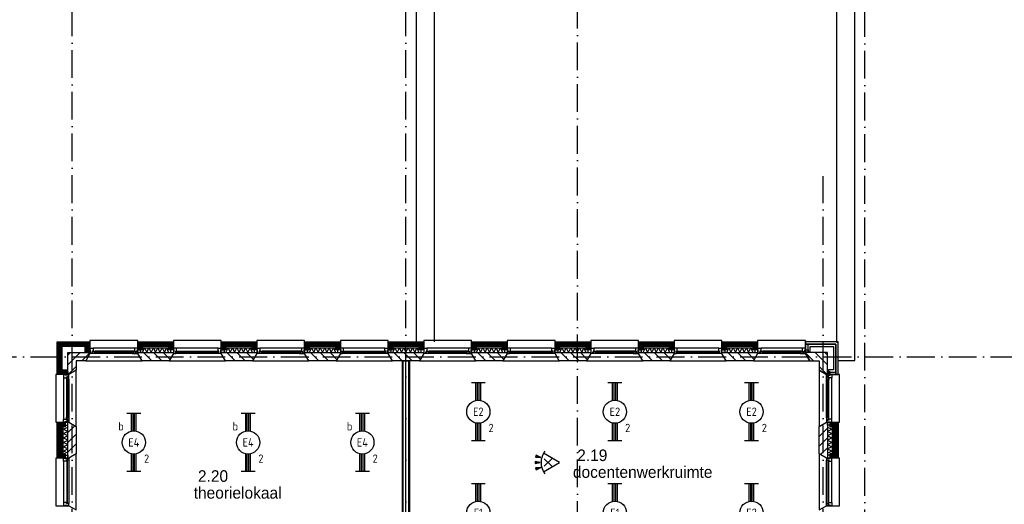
# Model space of a CAD drawing. Header units: millimetres. Extents: x 89505 to 240707, y 191 to 84291.
# Tile 15 of 50: x 122575 to 143810, y 54678 to 65138. Entities that reach past the tile are written whole.
import ezdxf
from ezdxf.enums import TextEntityAlignment as Align

# ---------------------------------------------------------------- set-up
doc = ezdxf.new("R2010")
doc.units = ezdxf.units.MM
doc.header["$LTSCALE"] = 100
doc.linetypes.add('DASHDOT', pattern=[9, 6, -1.5, 0, -1.5])
doc.layers.get('0').update_dxf_attribs({"linetype": 'CONTINUOUS'})
for name, color, linetype in [('AL$7----_STRAMIEN', 1, 'DASHDOT'), ('AL21----_BUITENWAND', 4, 'CONTINUOUS'), ('AL21K---_ISOLATIE', 1, 'CONTINUOUS'), ('AL22----_BINNENWAND', 7, 'CONTINUOUS'), ('AL27----_DAKEN', 7, 'CONTINUOUS'), ('AL28----_KONSTRUKTIE', 3, 'CONTINUOUS'), ('AL31----_BUITENKOZ', 7, 'CONTINUOUS'), ('ALL-----_REFLIJNEN', 8, 'CONTINUOUS'), ('ALXA3---_VOLZWART', 14, 'CONTINUOUS'), ('ALXAB---_PREFABBETON', 1, 'CONTINUOUS'), ('BOUW', 8, 'CONTINUOUS'), ('EB63101-_ATTRIB', 2, 'CONTINUOUS'), ('EL63101-_LICHT-ARM', 3, 'CONTINUOUS'), ('EL6521--_BEWAKING', 3, 'CONTINUOUS')]:
    doc.layers.add(name, color=color, linetype=linetype)
doc.styles.add('1_8', font='ISO', dxfattribs={"height": 1.8})
doc.styles.add('BURO-025', font='BUROFONT.shx', dxfattribs={"height": 250})

# ---------------------------------------------------------------- blocks, each defined once
blk = doc.blocks.new('EJ3T20')
at = {"color": 0}
for p, q in [((-6.25, -1.5), (-6.25, 1.5)), ((-6.25, 0.52), (-2.44, 0.52)), ((-6.25, 0.17), (-2.49, 0.17)), ((2.44, 0.52), (6.25, 0.52)), ((2.49, 0.17), (6.25, 0.17)), ((6.25, -1.5), (6.25, 1.5)), ((-6.25, -0.17), (-2.49, -0.17)), ((-6.25, -0.52), (-2.44, -0.52)), ((2.44, -0.52), (6.25, -0.52)), ((2.49, -0.17), (6.25, -0.17))]:
    blk.add_line(p, q, dxfattribs=at)
blk.add_circle((0, 0), 2.5, dxfattribs=at)
at = {"color": 6, "style": '1_8'}
for tag, flags, p in [('SCHAK', 8, (3.5, 2.75)), ('A_CODE', 8, (0, 0)), ('GROEP', 8, (-3.5, -2.75)), ('KAST', 9, (3.5, -2.75))]:
    blk.add_attdef(tag, text='', height=1.8, dxfattribs=dict(at, flags=flags)).set_placement(p, align=Align.MIDDLE)
blk = doc.blocks.new('ES652116')
for p, q in [((-0.81, -0.81), (0.81, 0.81)), ((0.81, -0.81), (-0.81, 0.81)), ((1.56, 1.09), (2.62, 1.37)), ((1.7, 0), (2.8, 0)), ((1.56, -1.09), (2.62, -1.37))]:
    blk.add_line(p, q)
blk.add_lwpolyline([(0.96, 2), (-2.5, 0), (0.96, -2)])
for points in [[(2.67, 1.18), (2.57, 1.56), (1.56, 1.09)], [(2.8, -0.2), (2.8, 0.2), (1.7, 0)], [(2.57, -1.56), (2.67, -1.18), (1.56, -1.09)]]:
    blk.add_lwpolyline(points, close=True)
blk.add_arc((-2.5, 0), 4, 322.8192, 37.1808)
at = {"style": '1_8'}
for tag, flags, p in [('SCHAK', 8, (3, 5.5)), ('KAST', 9, (-3, 0.5)), ('M_CODE', 9, (0, 0)), ('DOEL', 9, (-3, -2)), ('GROEP', 9, (-3, -4.5))]:
    blk.add_attdef(tag, text='', height=1.8, dxfattribs=dict(at, flags=flags)).set_placement(p, align=Align.MIDDLE_CENTER)
at = {"style": '1_8', "flags": 8}
blk.add_attdef('CODE', text='', height=1.8, dxfattribs=at).set_placement((0, 0), align=Align.MIDDLE)

msp = doc.modelspace()

# ---------------------------------------------------------------- hatches: boundary and pattern name
at = {"layer": 'ALXAB---_PREFABBETON'}
h = msp.add_hatch(dxfattribs=at)
h.set_pattern_fill('PREFBET', color=8, style=0)
h.set_pattern_definition([(45, (108987.45, -2.69), (-106.066, 106.066), [])])
h.paths.add_polyline_path([(123635, 57478), (123615, 57478), (123615, 57953), (124090, 57953), (124090, 57933), (123998, 57773), (123795, 57773), (123795, 57571)])
h = msp.add_hatch(dxfattribs=at)
h.set_pattern_fill('PREFBET', color=8, angle=-90, style=0)
h.set_pattern_definition([(315, (125212.5, 57773.4), (106.066, 106.066), [])])
h.paths.add_polyline_path([(125890, 57953), (125890, 57933), (125798, 57773), (125213, 57773), (125120, 57933), (125120, 57953)])
h = msp.add_hatch(dxfattribs=at)
h.set_pattern_fill('PREFBET', color=8, angle=-90, style=0)
h.set_pattern_definition([(315, (127012.5, 57773.4), (106.066, 106.066), [])])
h.paths.add_polyline_path([(127690, 57953), (127690, 57933), (127598, 57773), (127013, 57773), (126920, 57933), (126920, 57953)])
h = msp.add_hatch(dxfattribs=at)
h.set_pattern_fill('PREFBET', color=8, angle=-90, style=0)
h.set_pattern_definition([(315, (128812.5, 57773.4), (106.066, 106.066), [])])
h.paths.add_polyline_path([(129490, 57953), (129490, 57933), (129398, 57773), (128813, 57773), (128720, 57933), (128720, 57953)])
h = msp.add_hatch(dxfattribs=at)
h.set_pattern_fill('PREFBET', color=8, angle=-90, style=0)
h.set_pattern_definition([(315, (130612.5, 57773.4), (106.066, 106.066), [])])
h.paths.add_polyline_path([(131290, 57953), (131290, 57933), (131198, 57773), (130613, 57773), (130520, 57933), (130520, 57953)])
h = msp.add_hatch(dxfattribs=at)
h.set_pattern_fill('PREFBET', color=8, angle=-90, style=0)
h.set_pattern_definition([(315, (132412.5, 57773.4), (106.066, 106.066), [])])
h.paths.add_polyline_path([(133090, 57953), (133090, 57933), (132998, 57773), (132413, 57773), (132320, 57933), (132320, 57953)])
h = msp.add_hatch(dxfattribs=at)
h.set_pattern_fill('PREFBET', color=8, angle=-90, style=0)
h.set_pattern_definition([(315, (134212.5, 57773.4), (106.066, 106.066), [])])
h.paths.add_polyline_path([(134890, 57953), (134890, 57933), (134798, 57773), (134213, 57773), (134120, 57933), (134120, 57953)])
h = msp.add_hatch(dxfattribs=at)
h.set_pattern_fill('PREFBET', color=8, angle=-90, style=0)
h.set_pattern_definition([(315, (136012.5, 57773.4), (106.066, 106.066), [])])
h.paths.add_polyline_path([(136690, 57953), (136690, 57933), (136598, 57773), (136013, 57773), (135920, 57933), (135920, 57953)])
h = msp.add_hatch(dxfattribs=at)
h.set_pattern_fill('PREFBET', color=8, angle=-90, style=0)
h.set_pattern_definition([(315, (137812.5, 57773.4), (106.066, 106.066), [])])
h.paths.add_polyline_path([(138490, 57953), (138490, 57933), (138398, 57773), (137813, 57773), (137720, 57933), (137720, 57953)])
h = msp.add_hatch(dxfattribs=at)
h.set_pattern_fill('PREFBET', color=8, style=0)
h.set_pattern_definition([(135, (154622.8, -2.69), (106.066, 106.066), [])])
h.paths.add_polyline_path([(139975, 57478), (139995, 57478), (139995, 57953), (139520, 57953), (139520, 57933), (139613, 57773), (139815, 57773), (139815, 57571)])
h = msp.add_hatch(dxfattribs=at)
h.set_pattern_fill('PREFBET', color=8, style=0)
h.set_pattern_definition([(45, (123795.13, 55770.77), (-106.066, 106.066), [])])
h.paths.add_polyline_path([(123615, 56448), (123635, 56448), (123795, 56356), (123795, 55771), (123635, 55678), (123615, 55678)])
h = msp.add_hatch(dxfattribs=at)
h.set_pattern_fill('PREFBET', color=8, angle=180, style=0)
h.set_pattern_definition([(225, (139815.13, 56356.02), (106.066, -106.066), [])])
h.paths.add_polyline_path([(139995, 55678), (139975, 55678), (139815, 55771), (139815, 56356), (139975, 56448), (139995, 56448)])

# ---------------------------------------------------------------- linework, layer by layer
at = {"layer": 'AL$7----_STRAMIEN', "color": 1}
msp.add_line((89505, 57863), (239410, 57863), dxfattribs=at)
for points in [[(123705, 7175), (123705, 76516)], [(130905, 7175), (130905, 76516)], [(134605, 23542), (134605, 76516)], [(140805, 38663), (140805, 76516)], [(139905, 7175), (139905, 61763)]]:
    msp.add_lwpolyline(points, dxfattribs=at)
at = {"layer": 'AL21----_BUITENWAND', "color": 8}
for p, q in [((139520, 58183), (139520, 57973)), ((140225, 58183), (139520, 58183)), ((139520, 57973), (139620, 57973)), ((139620, 58083), (140125, 58083)), ((139620, 57973), (139620, 58083)), ((140125, 58083), (140125, 57578)), ((140225, 57478), (140225, 58183)), ((140015, 57578), (140015, 57478)), ((140125, 57578), (140015, 57578)), ((140015, 57478), (140225, 57478))]:
    msp.add_line(p, q, dxfattribs=at)
for points in [[(123595, 57478), (123385, 57478), (123385, 58183), (124090, 58183), (124090, 57973), (123990, 57973), (123990, 58083), (123485, 58083), (123485, 57578), (123595, 57578)], [(125790, 58014), (125790, 58083), (125220, 58083), (125220, 58014), (125120, 58014), (125120, 58183), (125890, 58183), (125890, 58014)], [(127590, 58014), (127590, 58083), (127020, 58083), (127020, 58014), (126920, 58014), (126920, 58183), (127690, 58183), (127690, 58014)], [(129390, 58014), (129390, 58083), (128820, 58083), (128820, 58014), (128720, 58014), (128720, 58183), (129490, 58183), (129490, 58014)], [(131190, 58014), (131190, 58083), (130620, 58083), (130620, 58014), (130520, 58014), (130520, 58183), (131290, 58183), (131290, 58014)], [(132990, 58014), (132990, 58083), (132420, 58083), (132420, 58014), (132320, 58014), (132320, 58183), (133090, 58183), (133090, 58014)], [(134790, 58014), (134790, 58083), (134220, 58083), (134220, 58014), (134120, 58014), (134120, 58183), (134890, 58183), (134890, 58014)], [(136590, 58014), (136590, 58083), (136020, 58083), (136020, 58014), (135920, 58014), (135920, 58183), (136690, 58183), (136690, 58014)], [(138390, 58014), (138390, 58083), (137820, 58083), (137820, 58014), (137720, 58014), (137720, 58183), (138490, 58183), (138490, 58014)], [(123554, 56348), (123485, 56348), (123485, 55778), (123554, 55778), (123554, 55678), (123385, 55678), (123385, 56448), (123554, 56448)], [(140056, 55778), (140125, 55778), (140125, 56348), (140056, 56348), (140056, 56448), (140225, 56448), (140225, 55678), (140056, 55678)]]:
    msp.add_lwpolyline(points, close=True, dxfattribs=at)
at = {"layer": 'AL21K---_ISOLATIE', "color": 8, "linetype": 'Continuous'}
for points in [[(125220, 58053), (125790, 58053)], [(125224, 57953), (125268, 58053), (125315, 57953), (125363, 58053), (125410, 57953), (125458, 58053), (125505, 57953), (125553, 58053), (125600, 57953), (125648, 58053), (125695, 57953), (125743, 58053), (125786, 57953)], [(127020, 58053), (127590, 58053)], [(127024, 57953), (127068, 58053), (127115, 57953), (127163, 58053), (127210, 57953), (127258, 58053), (127305, 57953), (127353, 58053), (127400, 57953), (127448, 58053), (127495, 57953), (127543, 58053), (127586, 57953)], [(128820, 58053), (129390, 58053)], [(128824, 57953), (128868, 58053), (128915, 57953), (128963, 58053), (129010, 57953), (129058, 58053), (129105, 57953), (129153, 58053), (129200, 57953), (129248, 58053), (129295, 57953), (129343, 58053), (129386, 57953)], [(130620, 58053), (131190, 58053)], [(130624, 57953), (130668, 58053), (130715, 57953), (130763, 58053), (130810, 57953), (130858, 58053), (130905, 57953), (130953, 58053), (131000, 57953), (131048, 58053), (131095, 57953), (131143, 58053), (131186, 57953)], [(132420, 58053), (132990, 58053)], [(132424, 57953), (132468, 58053), (132515, 57953), (132563, 58053), (132610, 57953), (132658, 58053), (132705, 57953), (132753, 58053), (132800, 57953), (132848, 58053), (132895, 57953), (132943, 58053), (132986, 57953)], [(134220, 58053), (134790, 58053)], [(134224, 57953), (134268, 58053), (134315, 57953), (134363, 58053), (134410, 57953), (134458, 58053), (134505, 57953), (134553, 58053), (134600, 57953), (134648, 58053), (134695, 57953), (134743, 58053), (134786, 57953)], [(136020, 58053), (136590, 58053)], [(136024, 57953), (136068, 58053), (136115, 57953), (136163, 58053), (136210, 57953), (136258, 58053), (136305, 57953), (136353, 58053), (136400, 57953), (136448, 58053), (136495, 57953), (136543, 58053), (136586, 57953)], [(137820, 58053), (138390, 58053)], [(137824, 57953), (137868, 58053), (137915, 57953), (137963, 58053), (138010, 57953), (138058, 58053), (138105, 57953), (138153, 58053), (138200, 57953), (138248, 58053), (138295, 57953), (138343, 58053), (138386, 57953)], [(125220, 57953), (125790, 57953)], [(127020, 57953), (127590, 57953)], [(128820, 57953), (129390, 57953)], [(130620, 57953), (131190, 57953)], [(132420, 57953), (132990, 57953)], [(134220, 57953), (134790, 57953)], [(136020, 57953), (136590, 57953)], [(137820, 57953), (138390, 57953)], [(123515, 55778), (123515, 56348)], [(123615, 55783), (123515, 55826), (123615, 55873), (123515, 55921), (123615, 55968), (123515, 56016), (123615, 56063), (123515, 56111), (123615, 56158), (123515, 56206), (123615, 56253), (123515, 56301), (123615, 56344)], [(123615, 55778), (123615, 56348)], [(139995, 56348), (139995, 55778)], [(139995, 56344), (140095, 56301), (139995, 56253), (140095, 56206), (139995, 56158), (140095, 56111), (139995, 56063), (140095, 56016), (139995, 55968), (140095, 55921), (139995, 55873), (140095, 55826), (139995, 55783)], [(140095, 56348), (140095, 55778)]]:
    msp.add_lwpolyline(points, dxfattribs=at)
at = {"layer": 'AL22----_BINNENWAND', "color": 8}
for p, q in [((130830, 53258), (130830, 57773)), ((130830, 57773), (130980, 57773)), ((130980, 57773), (130980, 53408))]:
    msp.add_line(p, q, dxfattribs=at)
at = {"layer": 'AL22----_BINNENWAND', "color": 8, "linetype": 'Continuous'}
for p, q in [((130845, 53273), (130845, 57773)), ((130965, 53393), (130965, 57773))]:
    msp.add_line(p, q, dxfattribs=at)
at = {"layer": 'AL27----_DAKEN', "color": 8}
for p, q in [((131515, 75873), (131515, 58183)), ((140195, 58173), (140195, 75873)), ((131125, 75483), (131125, 58183)), ((140585, 57783), (140585, 75483)), ((140215, 58173), (140195, 58173)), ((140215, 57783), (140585, 57783))]:
    msp.add_line(p, q, dxfattribs=at)
at = {"layer": 'AL28----_KONSTRUKTIE', "color": 8, "linetype": 'Continuous'}
for p, q in [((139520, 57953), (139520, 57933)), ((139995, 57953), (139520, 57953)), ((139520, 57933), (139613, 57773)), ((139613, 57773), (139815, 57773)), ((139815, 57773), (139815, 57571)), ((139995, 57478), (139995, 57953)), ((139815, 57571), (139975, 57478)), ((139975, 57478), (139995, 57478))]:
    msp.add_line(p, q, dxfattribs=at)
msp.add_lwpolyline([(123635, 57478), (123615, 57478), (123615, 57953), (124090, 57953), (124090, 57933), (123998, 57773), (123795, 57773), (123795, 57571)], close=True, dxfattribs=at)
at = {"layer": 'AL28----_KONSTRUKTIE', "color": 8}
for points in [[(125890, 57953), (125890, 57933), (125798, 57773), (125213, 57773), (125120, 57933), (125120, 57953)], [(127690, 57953), (127690, 57933), (127598, 57773), (127013, 57773), (126920, 57933), (126920, 57953)], [(129490, 57953), (129490, 57933), (129398, 57773), (128813, 57773), (128720, 57933), (128720, 57953)], [(131290, 57953), (131290, 57933), (131198, 57773), (130613, 57773), (130520, 57933), (130520, 57953)], [(133090, 57953), (133090, 57933), (132998, 57773), (132413, 57773), (132320, 57933), (132320, 57953)], [(134890, 57953), (134890, 57933), (134798, 57773), (134213, 57773), (134120, 57933), (134120, 57953)], [(136690, 57953), (136690, 57933), (136598, 57773), (136013, 57773), (135920, 57933), (135920, 57953)], [(138490, 57953), (138490, 57933), (138398, 57773), (137813, 57773), (137720, 57933), (137720, 57953)], [(123615, 56448), (123635, 56448), (123795, 56356), (123795, 55771), (123635, 55678), (123615, 55678)], [(139995, 55678), (139975, 55678), (139815, 55771), (139815, 56356), (139975, 56448), (139995, 56448)]]:
    msp.add_lwpolyline(points, close=True, dxfattribs=at)
at = {"layer": 'AL31----_BUITENKOZ', "color": 8}
for points in [[(124090, 57933), (123998, 57773), (125213, 57773), (125120, 57933), (125120, 58213), (124090, 58213)], [(125890, 57933), (125798, 57773), (127013, 57773), (126920, 57933), (126920, 58213), (125890, 58213)], [(127690, 57933), (127598, 57773), (128813, 57773), (128720, 57933), (128720, 58213), (127690, 58213)], [(129490, 57933), (129398, 57773), (130613, 57773), (130520, 57933), (130520, 58213), (129490, 58213)], [(131290, 57933), (131198, 57773), (132413, 57773), (132320, 57933), (132320, 58213), (131290, 58213)], [(133090, 57933), (132998, 57773), (134213, 57773), (134120, 57933), (134120, 58213), (133090, 58213)], [(134890, 57933), (134798, 57773), (136013, 57773), (135920, 57933), (135920, 58213), (134890, 58213)], [(136690, 57933), (136598, 57773), (137813, 57773), (137720, 57933), (137720, 58213), (136690, 58213)], [(138490, 57933), (138398, 57773), (139613, 57773), (139520, 57933), (139520, 58213), (138490, 58213)], [(124100, 57958), (124100, 58014), (124029, 58014), (124029, 57958)], [(124090, 57933), (124090, 57958), (124100, 57958), (124100, 58014), (124090, 58014), (124090, 58047), (124157, 58047), (124157, 57984), (124140, 57984), (124140, 57969), (124134, 57969), (124134, 57933)], [(124147, 57930), (124144, 57935), (124137, 57935), (124137, 57964), (124160, 57964), (124160, 57969), (124152, 57969), (124152, 57984), (124157, 57984), (124204, 57984), (124206, 57971), (124189, 57971), (124189, 57930)], [(125063, 57930), (125066, 57935), (125073, 57935), (125073, 57964), (125050, 57964), (125050, 57969), (125058, 57969), (125058, 57984), (125053, 57984), (125006, 57984), (125004, 57971), (125021, 57971), (125021, 57930)], [(125120, 57933), (125120, 57958), (125110, 57958), (125110, 58014), (125120, 58014), (125120, 58047), (125053, 58047), (125053, 57984), (125070, 57984), (125070, 57969), (125076, 57969), (125076, 57933)], [(125110, 57958), (125110, 58014), (125181, 58014), (125181, 57958)], [(125900, 57958), (125900, 58014), (125829, 58014), (125829, 57958)], [(126910, 57958), (126910, 58014), (126981, 58014), (126981, 57958)], [(127700, 57958), (127700, 58014), (127629, 58014), (127629, 57958)], [(127690, 57933), (127690, 57958), (127700, 57958), (127700, 58014), (127690, 58014), (127690, 58047), (127757, 58047), (127757, 57984), (127740, 57984), (127740, 57969), (127734, 57969), (127734, 57933)], [(127747, 57930), (127744, 57935), (127737, 57935), (127737, 57964), (127760, 57964), (127760, 57969), (127752, 57969), (127752, 57984), (127757, 57984), (127804, 57984), (127806, 57971), (127789, 57971), (127789, 57930)], [(128663, 57930), (128666, 57935), (128673, 57935), (128673, 57964), (128650, 57964), (128650, 57969), (128658, 57969), (128658, 57984), (128653, 57984), (128606, 57984), (128604, 57971), (128621, 57971), (128621, 57930)], [(128720, 57933), (128720, 57958), (128710, 57958), (128710, 58014), (128720, 58014), (128720, 58047), (128653, 58047), (128653, 57984), (128670, 57984), (128670, 57969), (128676, 57969), (128676, 57933)], [(128710, 57958), (128710, 58014), (128781, 58014), (128781, 57958)], [(129500, 57958), (129500, 58014), (129429, 58014), (129429, 57958)], [(130510, 57958), (130510, 58014), (130581, 58014), (130581, 57958)], [(131300, 57958), (131300, 58014), (131229, 58014), (131229, 57958)], [(131290, 57933), (131290, 57958), (131300, 57958), (131300, 58014), (131290, 58014), (131290, 58047), (131357, 58047), (131357, 57984), (131340, 57984), (131340, 57969), (131334, 57969), (131334, 57933)], [(131347, 57930), (131344, 57935), (131337, 57935), (131337, 57964), (131360, 57964), (131360, 57969), (131352, 57969), (131352, 57984), (131357, 57984), (131404, 57984), (131406, 57971), (131389, 57971), (131389, 57930)], [(132263, 57930), (132266, 57935), (132273, 57935), (132273, 57964), (132250, 57964), (132250, 57969), (132258, 57969), (132258, 57984), (132253, 57984), (132206, 57984), (132204, 57971), (132221, 57971), (132221, 57930)], [(132320, 57933), (132320, 57958), (132310, 57958), (132310, 58014), (132320, 58014), (132320, 58047), (132253, 58047), (132253, 57984), (132270, 57984), (132270, 57969), (132276, 57969), (132276, 57933)], [(132310, 57958), (132310, 58014), (132381, 58014), (132381, 57958)], [(133100, 57958), (133100, 58014), (133029, 58014), (133029, 57958)], [(134110, 57958), (134110, 58014), (134181, 58014), (134181, 57958)], [(134900, 57958), (134900, 58014), (134829, 58014), (134829, 57958)], [(134890, 57933), (134890, 57958), (134900, 57958), (134900, 58014), (134890, 58014), (134890, 58047), (134957, 58047), (134957, 57984), (134940, 57984), (134940, 57969), (134934, 57969), (134934, 57933)], [(134947, 57930), (134944, 57935), (134937, 57935), (134937, 57964), (134960, 57964), (134960, 57969), (134952, 57969), (134952, 57984), (134957, 57984), (135004, 57984), (135006, 57971), (134989, 57971), (134989, 57930)], [(135863, 57930), (135866, 57935), (135873, 57935), (135873, 57964), (135850, 57964), (135850, 57969), (135858, 57969), (135858, 57984), (135853, 57984), (135806, 57984), (135804, 57971), (135821, 57971), (135821, 57930)], [(135920, 57933), (135920, 57958), (135910, 57958), (135910, 58014), (135920, 58014), (135920, 58047), (135853, 58047), (135853, 57984), (135870, 57984), (135870, 57969), (135876, 57969), (135876, 57933)], [(135910, 57958), (135910, 58014), (135981, 58014), (135981, 57958)], [(136700, 57958), (136700, 58014), (136629, 58014), (136629, 57958)], [(137710, 57958), (137710, 58014), (137781, 58014), (137781, 57958)], [(138500, 57958), (138500, 58014), (138429, 58014), (138429, 57958)], [(138490, 57933), (138490, 57958), (138500, 57958), (138500, 58014), (138490, 58014), (138490, 58047), (138557, 58047), (138557, 57984), (138540, 57984), (138540, 57969), (138534, 57969), (138534, 57933)], [(138547, 57930), (138544, 57935), (138537, 57935), (138537, 57964), (138560, 57964), (138560, 57969), (138552, 57969), (138552, 57984), (138557, 57984), (138604, 57984), (138606, 57971), (138589, 57971), (138589, 57930)], [(139463, 57930), (139466, 57935), (139473, 57935), (139473, 57964), (139450, 57964), (139450, 57969), (139458, 57969), (139458, 57984), (139453, 57984), (139406, 57984), (139404, 57971), (139421, 57971), (139421, 57930)], [(139520, 57933), (139520, 57958), (139510, 57958), (139510, 58014), (139520, 58014), (139520, 58047), (139453, 58047), (139453, 57984), (139470, 57984), (139470, 57969), (139476, 57969), (139476, 57933)], [(139510, 57958), (139510, 58014), (139581, 58014), (139581, 57958)], [(124189, 57933), (124189, 57946), (124206, 57946), (124206, 57933)], [(125021, 57933), (125021, 57946), (125004, 57946), (125004, 57933)], [(127789, 57933), (127789, 57946), (127806, 57946), (127806, 57933)], [(128621, 57933), (128621, 57946), (128604, 57946), (128604, 57933)], [(131389, 57933), (131389, 57946), (131406, 57946), (131406, 57933)], [(132221, 57933), (132221, 57946), (132204, 57946), (132204, 57933)], [(134989, 57933), (134989, 57946), (135006, 57946), (135006, 57933)], [(135821, 57933), (135821, 57946), (135804, 57946), (135804, 57933)], [(138589, 57933), (138589, 57946), (138606, 57946), (138606, 57933)], [(139421, 57933), (139421, 57946), (139404, 57946), (139404, 57933)], [(123635, 56448), (123795, 56356), (123795, 57571), (123635, 57478), (123355, 57478), (123355, 56448)], [(139975, 57478), (139815, 57571), (139815, 56356), (139975, 56448), (140255, 56448), (140255, 57478)], [(123635, 57478), (123610, 57478), (123610, 57468), (123554, 57468), (123554, 57478), (123521, 57478), (123521, 57411), (123584, 57411), (123584, 57428), (123599, 57428), (123599, 57434), (123635, 57434)], [(123610, 57468), (123554, 57468), (123554, 57539), (123610, 57539)], [(123638, 57422), (123634, 57424), (123634, 57431), (123604, 57431), (123604, 57409), (123599, 57409), (123599, 57417), (123584, 57417), (123584, 57411), (123584, 57364), (123597, 57362), (123597, 57379), (123638, 57379)], [(123636, 57379), (123622, 57379), (123622, 57362), (123636, 57362)], [(139972, 57422), (139976, 57424), (139976, 57431), (140006, 57431), (140006, 57409), (140011, 57409), (140011, 57417), (140026, 57417), (140026, 57411), (140026, 57364), (140013, 57362), (140013, 57379), (139972, 57379)], [(139974, 57379), (139988, 57379), (139988, 57362), (139974, 57362)], [(139975, 57478), (140000, 57478), (140000, 57468), (140056, 57468), (140056, 57478), (140089, 57478), (140089, 57411), (140026, 57411), (140026, 57428), (140011, 57428), (140011, 57434), (139975, 57434)], [(140000, 57468), (140056, 57468), (140056, 57539), (140000, 57539)], [(123635, 56448), (123610, 56448), (123610, 56458), (123554, 56458), (123554, 56448), (123521, 56448), (123521, 56515), (123584, 56515), (123584, 56498), (123599, 56498), (123599, 56492), (123635, 56492)], [(123638, 56505), (123634, 56503), (123634, 56496), (123604, 56496), (123604, 56518), (123599, 56518), (123599, 56510), (123584, 56510), (123584, 56515), (123584, 56563), (123597, 56565), (123597, 56548), (123638, 56548)], [(123636, 56548), (123622, 56548), (123622, 56565), (123636, 56565)], [(139972, 56505), (139976, 56503), (139976, 56496), (140006, 56496), (140006, 56518), (140011, 56518), (140011, 56510), (140026, 56510), (140026, 56515), (140026, 56563), (140013, 56565), (140013, 56548), (139972, 56548)], [(139974, 56548), (139988, 56548), (139988, 56565), (139974, 56565)], [(139975, 56448), (140000, 56448), (140000, 56458), (140056, 56458), (140056, 56448), (140089, 56448), (140089, 56515), (140026, 56515), (140026, 56498), (140011, 56498), (140011, 56492), (139975, 56492)], [(123610, 56458), (123554, 56458), (123554, 56387), (123610, 56387)], [(140000, 56458), (140056, 56458), (140056, 56387), (140000, 56387)], [(123635, 54648), (123795, 54556), (123795, 55771), (123635, 55678), (123355, 55678), (123355, 54648)], [(123610, 55668), (123554, 55668), (123554, 55739), (123610, 55739)], [(139975, 55678), (139815, 55771), (139815, 54556), (139975, 54648), (140255, 54648), (140255, 55678)], [(140000, 55668), (140056, 55668), (140056, 55739), (140000, 55739)]]:
    msp.add_lwpolyline(points, close=True, dxfattribs=at)
for points in [[(125053, 58047), (124157, 58047)], [(125006, 57984), (124204, 57984)], [(126853, 58047), (125957, 58047)], [(128653, 58047), (127757, 58047)], [(128606, 57984), (127804, 57984)], [(130453, 58047), (129557, 58047)], [(132253, 58047), (131357, 58047)], [(132206, 57984), (131404, 57984)], [(134053, 58047), (133157, 58047)], [(135853, 58047), (134957, 58047)], [(135806, 57984), (135004, 57984)], [(137653, 58047), (136757, 58047)], [(139453, 58047), (138557, 58047)], [(139406, 57984), (138604, 57984)], [(125021, 57930), (124189, 57930)], [(126870, 57933), (125940, 57933)], [(128621, 57930), (127789, 57930)], [(130470, 57933), (129540, 57933)], [(132221, 57930), (131389, 57930)], [(134070, 57933), (133140, 57933)], [(135821, 57930), (134989, 57930)], [(137670, 57933), (136740, 57933)], [(139421, 57930), (138589, 57930)], [(123521, 57411), (123521, 56515)], [(123584, 57364), (123584, 56563)], [(123638, 57379), (123638, 56548)], [(139972, 56548), (139972, 57379)], [(140026, 56563), (140026, 57364)], [(140089, 56515), (140089, 57411)], [(123521, 55611), (123521, 54715)], [(123635, 55628), (123635, 54698)], [(139975, 54698), (139975, 55628)], [(140089, 54715), (140089, 55611)]]:
    msp.add_lwpolyline(points, dxfattribs=at)
at = {"layer": 'AL31----_BUITENKOZ', "color": 8, "linetype": 'Continuous'}
for points in [[(125940, 57933), (125940, 57933), (125940, 57984), (125957, 57984), (125957, 58047), (125957, 58047), (125957, 58047), (125957, 58047), (125957, 58047), (125890, 58047), (125890, 58014), (125900, 58014), (125900, 57958), (125890, 57958), (125890, 57958), (125890, 57933)], [(126865, 57959), (126865, 57980), (125945, 57980), (125945, 57959)], [(126870, 57933), (126870, 57933), (126870, 57984), (126853, 57984), (126853, 58047), (126853, 58047), (126853, 58047), (126853, 58047), (126853, 58047), (126920, 58047), (126920, 58014), (126910, 58014), (126910, 57958), (126920, 57958), (126920, 57958), (126920, 57933)], [(129540, 57933), (129540, 57933), (129540, 57984), (129557, 57984), (129557, 58047), (129557, 58047), (129557, 58047), (129557, 58047), (129557, 58047), (129490, 58047), (129490, 58014), (129500, 58014), (129500, 57958), (129490, 57958), (129490, 57958), (129490, 57933)], [(130465, 57959), (130465, 57980), (129545, 57980), (129545, 57959)], [(130470, 57933), (130470, 57933), (130470, 57984), (130453, 57984), (130453, 58047), (130453, 58047), (130453, 58047), (130453, 58047), (130453, 58047), (130520, 58047), (130520, 58014), (130510, 58014), (130510, 57958), (130520, 57958), (130520, 57958), (130520, 57933)], [(133140, 57933), (133140, 57933), (133140, 57984), (133157, 57984), (133157, 58047), (133157, 58047), (133157, 58047), (133157, 58047), (133157, 58047), (133090, 58047), (133090, 58014), (133100, 58014), (133100, 57958), (133090, 57958), (133090, 57958), (133090, 57933)], [(134065, 57959), (134065, 57980), (133145, 57980), (133145, 57959)], [(134070, 57933), (134070, 57933), (134070, 57984), (134053, 57984), (134053, 58047), (134053, 58047), (134053, 58047), (134053, 58047), (134053, 58047), (134120, 58047), (134120, 58014), (134110, 58014), (134110, 57958), (134120, 57958), (134120, 57958), (134120, 57933)], [(136740, 57933), (136740, 57933), (136740, 57984), (136757, 57984), (136757, 58047), (136757, 58047), (136757, 58047), (136757, 58047), (136757, 58047), (136690, 58047), (136690, 58014), (136700, 58014), (136700, 57958), (136690, 57958), (136690, 57958), (136690, 57933)], [(137665, 57959), (137665, 57980), (136745, 57980), (136745, 57959)], [(137670, 57933), (137670, 57933), (137670, 57984), (137653, 57984), (137653, 58047), (137653, 58047), (137653, 58047), (137653, 58047), (137653, 58047), (137720, 58047), (137720, 58014), (137710, 58014), (137710, 57958), (137720, 57958), (137720, 57958), (137720, 57933)], [(125019, 57948), (125019, 57969), (124191, 57969), (124191, 57948)], [(128619, 57948), (128619, 57969), (127791, 57969), (127791, 57948)], [(132219, 57948), (132219, 57969), (131391, 57969), (131391, 57948)], [(135819, 57948), (135819, 57969), (134991, 57969), (134991, 57948)], [(139419, 57948), (139419, 57969), (138591, 57969), (138591, 57948)], [(123620, 57377), (123599, 57377), (123599, 56550), (123620, 56550)], [(139990, 56550), (140011, 56550), (140011, 57377), (139990, 57377)], [(123635, 55628), (123635, 55628), (123584, 55628), (123584, 55611), (123521, 55611), (123521, 55611), (123521, 55611), (123521, 55611), (123521, 55611), (123521, 55678), (123554, 55678), (123554, 55668), (123610, 55668), (123610, 55678), (123610, 55678), (123635, 55678)], [(139975, 55628), (139975, 55628), (140026, 55628), (140026, 55611), (140089, 55611), (140089, 55611), (140089, 55611), (140089, 55611), (140089, 55611), (140089, 55678), (140056, 55678), (140056, 55668), (140000, 55668), (140000, 55678), (140000, 55678), (139975, 55678)], [(123609, 55623), (123588, 55623), (123588, 54703), (123609, 54703)], [(140001, 54703), (140022, 54703), (140022, 55623), (140001, 55623)], [(123635, 54698), (123635, 54698), (123584, 54698), (123584, 54715), (123521, 54715), (123521, 54715), (123521, 54715), (123521, 54715), (123521, 54715), (123521, 54648), (123554, 54648), (123554, 54658), (123610, 54658), (123610, 54648), (123610, 54648), (123635, 54648)], [(139975, 54698), (139975, 54698), (140026, 54698), (140026, 54715), (140089, 54715), (140089, 54715), (140089, 54715), (140089, 54715), (140089, 54715), (140089, 54648), (140056, 54648), (140056, 54658), (140000, 54658), (140000, 54648), (140000, 54648), (139975, 54648)]]:
    msp.add_lwpolyline(points, close=True, dxfattribs=at)
at = {"layer": 'ALL-----_REFLIJNEN', "color": 8, "linetype": 'Continuous'}
for p, q in [((123435, 58133), (123435, 57478)), ((124090, 58133), (123435, 58133)), ((123435, 58133), (124090, 58133)), ((123435, 57478), (123435, 58133)), ((139520, 58133), (140175, 58133)), ((140175, 58133), (139520, 58133)), ((139570, 58133), (139570, 57973)), ((140175, 58133), (139570, 58133)), ((140175, 58133), (140175, 57478)), ((140175, 57478), (140175, 58133)), ((140175, 57528), (140175, 58133)), ((130905, 53333), (130905, 57773)), ((140015, 57528), (140175, 57528))]:
    msp.add_line(p, q, dxfattribs=at)
for points in [[(123595, 57528), (123435, 57528), (123435, 58133), (124040, 58133), (124040, 57973)], [(125840, 58014), (125840, 58133), (125170, 58133), (125170, 58014)], [(127640, 58014), (127640, 58133), (126970, 58133), (126970, 58014)], [(129440, 58014), (129440, 58133), (128770, 58133), (128770, 58014)], [(131240, 58014), (131240, 58133), (130570, 58133), (130570, 58014)], [(133040, 58014), (133040, 58133), (132370, 58133), (132370, 58014)], [(134840, 58014), (134840, 58133), (134170, 58133), (134170, 58014)], [(136640, 58014), (136640, 58133), (135970, 58133), (135970, 58014)], [(138440, 58014), (138440, 58133), (137770, 58133), (137770, 58014)], [(123554, 56398), (123435, 56398), (123435, 55728), (123554, 55728)], [(140056, 55728), (140175, 55728), (140175, 56398), (140056, 56398)]]:
    msp.add_lwpolyline(points, dxfattribs=at)
at = {"layer": 'ALXA3---_VOLZWART', "color": 8}
for p, q in [((139570, 58133), (139570, 57973)), ((140175, 58133), (139570, 58133)), ((140175, 57528), (140175, 58133)), ((140015, 57528), (140175, 57528))]:
    msp.add_line(p, q, dxfattribs=at)
at = {"layer": 'ALXA3---_VOLZWART', "color": 8, "const_width": 100}
for points in [[(123595, 57528), (123435, 57528), (123435, 58133), (124040, 58133), (124040, 57973)], [(125840, 58014), (125840, 58133), (125170, 58133), (125170, 58014)], [(127640, 58014), (127640, 58133), (126970, 58133), (126970, 58014)], [(129440, 58014), (129440, 58133), (128770, 58133), (128770, 58014)], [(131240, 58014), (131240, 58133), (130570, 58133), (130570, 58014)], [(133040, 58014), (133040, 58133), (132370, 58133), (132370, 58014)], [(134840, 58014), (134840, 58133), (134170, 58133), (134170, 58014)], [(136640, 58014), (136640, 58133), (135970, 58133), (135970, 58014)], [(138440, 58014), (138440, 58133), (137770, 58133), (137770, 58014)], [(123554, 56398), (123435, 56398), (123435, 55728), (123554, 55728)], [(140056, 55728), (140175, 55728), (140175, 56398), (140056, 56398)]]:
    msp.add_lwpolyline(points, dxfattribs=at)

# ---------------------------------------------------------------- block references
at = {"layer": 'EL63101-_LICHT-ARM'}
ref = msp.add_blockref('EJ3T20', (132466, 56677, 3500), dxfattribs=dict(at, xscale=100, yscale=100, zscale=100, rotation=90))
ref.add_attrib('A_CODE', 'E2', dxfattribs={"layer": 'EB63101-_ATTRIB', "color": 1, "height": 180, "style": '1_8', "flags": 8}).set_placement((132466, 56677, 3500), align=Align.MIDDLE)
ref.add_attrib('GROEP', '2', dxfattribs={"layer": 'EB63101-_ATTRIB', "color": 1, "height": 180, "style": '1_8', "flags": 8}).set_placement((132741, 56327, 3500), align=Align.MIDDLE)
ref = msp.add_blockref('EJ3T20', (135412, 56677, 3500), dxfattribs=dict(at, xscale=100, yscale=100, zscale=100, rotation=90))
ref.add_attrib('A_CODE', 'E2', dxfattribs={"layer": 'EB63101-_ATTRIB', "color": 1, "height": 180, "style": '1_8', "flags": 8}).set_placement((135412, 56677, 3500), align=Align.MIDDLE)
ref.add_attrib('GROEP', '2', dxfattribs={"layer": 'EB63101-_ATTRIB', "color": 1, "height": 180, "style": '1_8', "flags": 8}).set_placement((135687, 56327, 3500), align=Align.MIDDLE)
ref = msp.add_blockref('EJ3T20', (138358, 56677, 3500), dxfattribs=dict(at, xscale=100, yscale=100, zscale=100, rotation=90))
ref.add_attrib('A_CODE', 'E2', dxfattribs={"layer": 'EB63101-_ATTRIB', "color": 1, "height": 180, "style": '1_8', "flags": 8}).set_placement((138358, 56677, 3500), align=Align.MIDDLE)
ref.add_attrib('GROEP', '2', dxfattribs={"layer": 'EB63101-_ATTRIB', "color": 1, "height": 180, "style": '1_8', "flags": 8}).set_placement((138633, 56327, 3500), align=Align.MIDDLE)
ref = msp.add_blockref('EJ3T20', (125036, 56014, 3500), dxfattribs=dict(at, xscale=100, yscale=100, zscale=100, rotation=90))
ref.add_attrib('A_CODE', 'E4', dxfattribs={"layer": 'EB63101-_ATTRIB', "color": 1, "height": 180, "style": '1_8', "flags": 8}).set_placement((125036, 56014, 3500), align=Align.MIDDLE)
ref.add_attrib('GROEP', '2', dxfattribs={"layer": 'EB63101-_ATTRIB', "color": 1, "height": 180, "style": '1_8', "flags": 8}).set_placement((125311, 55664, 3500), align=Align.MIDDLE)
ref.add_attrib('SCHAK', 'b', dxfattribs={"layer": 'EB63101-_ATTRIB', "color": 1, "height": 180, "style": '1_8', "flags": 8}).set_placement((124761, 56364, 3500), align=Align.MIDDLE)
ref = msp.add_blockref('EJ3T20', (127501, 56014, 3500), dxfattribs=dict(at, xscale=100, yscale=100, zscale=100, rotation=90))
ref.add_attrib('A_CODE', 'E4', dxfattribs={"layer": 'EB63101-_ATTRIB', "color": 1, "height": 180, "style": '1_8', "flags": 8}).set_placement((127501, 56014, 3500), align=Align.MIDDLE)
ref.add_attrib('GROEP', '2', dxfattribs={"layer": 'EB63101-_ATTRIB', "color": 1, "height": 180, "style": '1_8', "flags": 8}).set_placement((127776, 55664, 3500), align=Align.MIDDLE)
ref.add_attrib('SCHAK', 'b', dxfattribs={"layer": 'EB63101-_ATTRIB', "color": 1, "height": 180, "style": '1_8', "flags": 8}).set_placement((127226, 56364, 3500), align=Align.MIDDLE)
ref = msp.add_blockref('EJ3T20', (129966, 56014, 3500), dxfattribs=dict(at, xscale=100, yscale=100, zscale=100, rotation=90))
ref.add_attrib('A_CODE', 'E4', dxfattribs={"layer": 'EB63101-_ATTRIB', "color": 1, "height": 180, "style": '1_8', "flags": 8}).set_placement((129966, 56014, 3500), align=Align.MIDDLE)
ref.add_attrib('GROEP', '2', dxfattribs={"layer": 'EB63101-_ATTRIB', "color": 1, "height": 180, "style": '1_8', "flags": 8}).set_placement((130241, 55664, 3500), align=Align.MIDDLE)
ref.add_attrib('SCHAK', 'b', dxfattribs={"layer": 'EB63101-_ATTRIB', "color": 1, "height": 180, "style": '1_8', "flags": 8}).set_placement((129691, 56364, 3500), align=Align.MIDDLE)
ref = msp.add_blockref('EJ3T20', (132466, 54497, 3500), dxfattribs=dict(at, xscale=100, yscale=100, zscale=100, rotation=90))
ref.add_attrib('A_CODE', 'E1', dxfattribs={"layer": 'EB63101-_ATTRIB', "color": 1, "height": 180, "style": '1_8', "flags": 8}).set_placement((132466, 54497, 3500), align=Align.MIDDLE)
ref.add_attrib('GROEP', '2', dxfattribs={"layer": 'EB63101-_ATTRIB', "color": 1, "height": 180, "style": '1_8', "flags": 8}).set_placement((132741, 54147, 3500), align=Align.MIDDLE)
ref = msp.add_blockref('EJ3T20', (135412, 54497, 3500), dxfattribs=dict(at, xscale=100, yscale=100, zscale=100, rotation=90))
ref.add_attrib('A_CODE', 'E1', dxfattribs={"layer": 'EB63101-_ATTRIB', "color": 1, "height": 180, "style": '1_8', "flags": 8}).set_placement((135412, 54497, 3500), align=Align.MIDDLE)
ref.add_attrib('GROEP', '2', dxfattribs={"layer": 'EB63101-_ATTRIB', "color": 1, "height": 180, "style": '1_8', "flags": 8}).set_placement((135687, 54147, 3500), align=Align.MIDDLE)
ref = msp.add_blockref('EJ3T20', (138358, 54497, 3500), dxfattribs=dict(at, xscale=100, yscale=100, zscale=100, rotation=90))
ref.add_attrib('A_CODE', 'E2', dxfattribs={"layer": 'EB63101-_ATTRIB', "color": 1, "height": 180, "style": '1_8', "flags": 8}).set_placement((138358, 54497, 3500), align=Align.MIDDLE)
ref.add_attrib('GROEP', '2', dxfattribs={"layer": 'EB63101-_ATTRIB', "color": 1, "height": 180, "style": '1_8', "flags": 8}).set_placement((138633, 54147, 3500), align=Align.MIDDLE)
at = {"layer": 'EL6521--_BEWAKING', "xscale": 100, "yscale": 100, "zscale": 100, "rotation": 180}
msp.add_blockref('ES652116', (133969, 55581, 2600), dxfattribs=at)

# ---------------------------------------------------------------- texts
at = {"layer": 'BOUW', "style": 'BURO-025'}
for s, p in [('2.19', (134598, 55612)), ('docentenwerkruimte', (134506, 55250)), ('2.20', (126419, 55164)), ('theorielokaal', (126327, 54802))]:
    msp.add_text(s, height=250, dxfattribs=at).set_placement(p)

doc.saveas('drawing.dxf')
